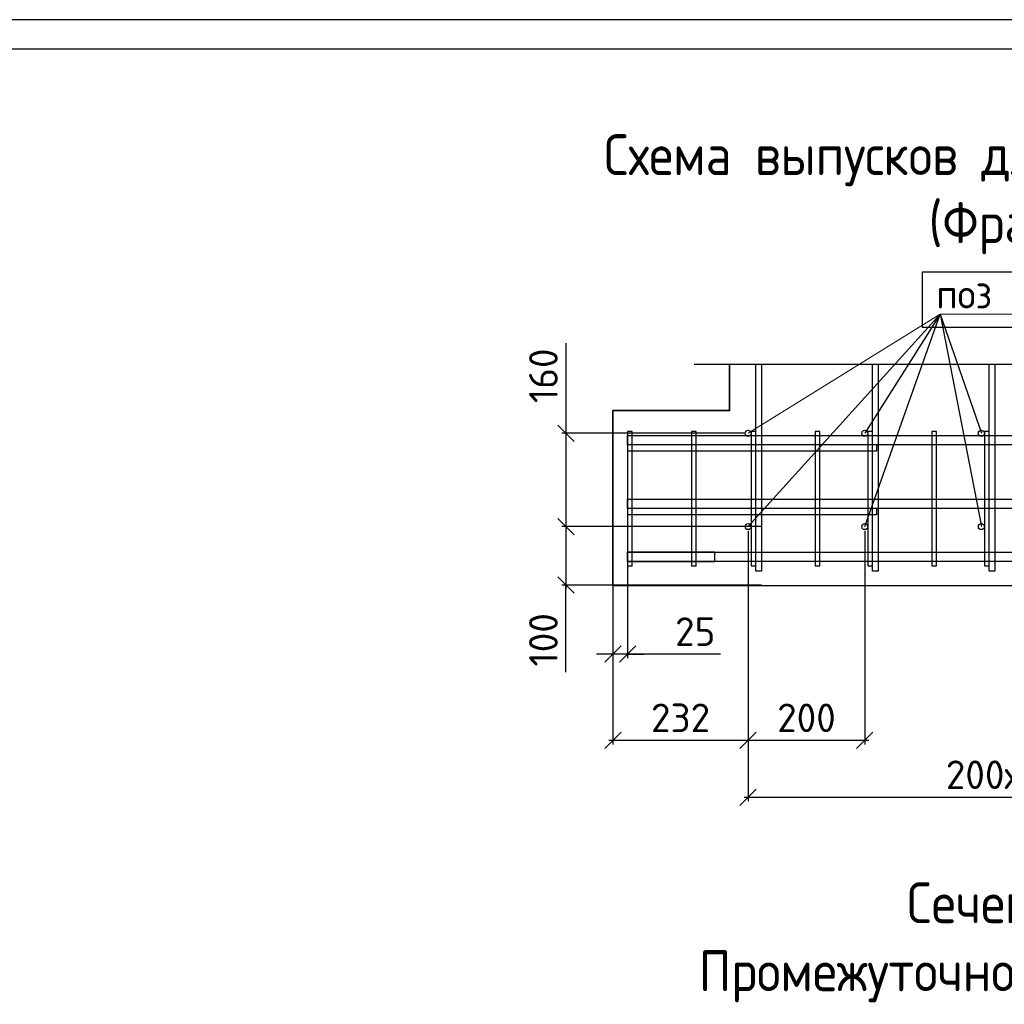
# Model space of a CAD drawing. Header units: millimetres. Extents: x 40580 to 2152466, y -328404 to 177125.
# Tile 235 of 252: x 676031 to 684473, y 168687 to 177125. Entities that reach past the tile are written whole.
import ezdxf
from ezdxf import colors
from ezdxf.entities.mleader import LeaderData, LeaderLine
from ezdxf.math import Vec2, Vec3

# ---------------------------------------------------------------- set-up
doc = ezdxf.new("R2010")
doc.units = ezdxf.units.MM
doc.linetypes.add('CENTER', pattern=[2, 1.25, -0.25, 0.25, -0.25])
doc.layers.add('11', color=7, linetype='Continuous')
doc.layers.add('Столовая - обозначения', color=7, linetype='Continuous')
for name, color, linetype, lineweight in [('Арм_хомуты', 133, 'Continuous', 18), ('ОСИ', 7, 'CENTER', 15), ('Перекрытие ж_бетон', 250, 'Continuous', 30), ('подоснова', 151, 'Continuous', 5), ('Столовая Двери и окна', 7, 'Continuous', 15), ('ТЕКСТ', 7, 'Continuous', 15)]:
    doc.layers.add(name, color=color, linetype=linetype, lineweight=lineweight)
doc.layers.add('Стена_ бетон несущ.', color=7, linetype='Continuous', lineweight=70, true_color=0xb4b496)
doc.styles.add('GOST-2.304_Type-B', font='GOST_Common.ttf')
doc.styles.get("Standard").update_dxf_attribs({"font": 'isocpeur.ttf'})
doc.styles.add('ГОСТ', font='isocpeur.ttf')
doc.dimstyles.new('Осевые', dxfattribs={"dimscale": 0.7, "dimtxt": 450, "dimasz": 400, "dimexe": 100, "dimexo": 100, "dimgap": 100, "dimtad": 1, "dimdec": 0, "dimzin": 0, "dimdsep": 46, "dimtxsty": 'Standard', "dimblk": 'OBLIQUE', "dimcen": 9, "dimdle": 100, "dimazin": 0, "dimtm": 1e-09, "dimtfac": 1, "dimtdec": 0, "dimtofl": 0, "dimtmove": 0, "dimatfit": 3, "dimfxl": 1, "dimtolj": 1, "dimtzin": 0, "dimarcsym": 0})

# ---------------------------------------------------------------- blocks, each defined once
blk = doc.blocks.new('Штамп')
at = {"layer": '11'}
blk.add_line((311469.7, 126227.7), (252069.7, 126227.7), dxfattribs=at)
at = {"layer": '11', "lineweight": 30}
blk.add_line((254209.6, 125977.7), (311219.7, 125977.7), dxfattribs=at)
blk = doc.blocks.new('_OBLIQUE')
at = {"color": 0, "linetype": 'ByBlock'}
blk.add_line((-0.5, -0.5), (0.5, 0.5), dxfattribs=at)
blk = doc.blocks.new('*D6374')
at = {"layer": 'Defpoints', "color": 0, "linetype": 'ByBlock', "lineweight": 25, "ltscale": 13, "transparency": 16777216}
for p in [(681117.5, 172520.5), (681242.5, 172520.5), (681117.5, 171688)]:
    blk.add_point(p, dxfattribs=at)
at = {"layer": 'ОСИ', "color": 0, "linetype": 'ByBlock', "lineweight": -2, "ltscale": 13, "transparency": 16777216}
for p, q in [((681117.5, 172485.5), (681117.5, 171653)), ((681242.5, 172485.5), (681242.5, 171653)), ((681117.5, 171688), (680977.5, 171688)), ((681242.5, 171688), (681117.5, 171688)), ((681242.5, 171688), (681382.5, 171688)), ((682040.1, 171688), (681242.5, 171688))]:
    blk.add_line(p, q, dxfattribs=at)
at = {"layer": 'ОСИ', "color": 0, "linetype": 'ByBlock', "lineweight": -2, "ltscale": 13, "transparency": 16777216, "xscale": 140, "yscale": 140, "zscale": 140}
blk.add_blockref('_OBLIQUE', (681117.5, 171688), dxfattribs=at)
at = {"layer": 'ОСИ', "color": 0, "linetype": 'ByBlock', "lineweight": -2, "ltscale": 13, "transparency": 16777216, "xscale": 140, "yscale": 140, "zscale": 140, "rotation": 180}
blk.add_blockref('_OBLIQUE', (681242.5, 171688), dxfattribs=at)
at = {"layer": 'ОСИ', "color": 0, "linetype": 'ByBlock', "ltscale": 13, "transparency": 16777216, "insert": (681823.1, 171880.5), "char_height": 245, "attachment_point": 5}
blk.add_mtext('\\A1;25', dxfattribs=at)
blk = doc.blocks.new('*D6375')
at = {"layer": 'Defpoints', "color": 0, "linetype": 'ByBlock', "lineweight": 25, "ltscale": 13, "transparency": 16777216}
for p in [(682276.8, 173580.3), (680713.9, 172780.8), (682276.8, 172780.8)]:
    blk.add_point(p, dxfattribs=at)
at = {"layer": 'ОСИ', "color": 0, "linetype": 'ByBlock', "lineweight": -2, "ltscale": 13, "transparency": 16777216}
for p, q in [((680713.9, 174351.7), (680713.9, 173580.3)), ((682241.8, 173580.3), (680678.9, 173580.3)), ((680713.9, 173615.3), (680713.9, 172745.8)), ((682241.8, 172780.8), (680678.9, 172780.8))]:
    blk.add_line(p, q, dxfattribs=at)
at = {"layer": 'ОСИ', "color": 0, "linetype": 'ByBlock', "lineweight": -2, "ltscale": 13, "transparency": 16777216, "xscale": 140, "yscale": 140, "zscale": 140}
for p, rotation in [((680713.9, 173580.3), 90), ((680713.9, 172780.8), 270)]:
    blk.add_blockref('_OBLIQUE', p, dxfattribs=dict(at, rotation=rotation))
at = {"layer": 'ОСИ', "color": 0, "linetype": 'ByBlock', "ltscale": 13, "transparency": 16777216, "insert": (680521.4, 174073.4), "char_height": 245, "attachment_point": 5, "rotation": 90}
blk.add_mtext('\\A1;160', dxfattribs=at)
blk = doc.blocks.new('*D6170')
at = {"layer": 'Defpoints', "color": 0, "linetype": 'ByBlock', "lineweight": 25, "ltscale": 13, "transparency": 16777216}
for p in [(682427.7, 172780.8), (680713.9, 172279.7), (682427.7, 172279.7)]:
    blk.add_point(p, dxfattribs=at)
at = {"layer": 'ОСИ', "color": 0, "linetype": 'ByBlock', "lineweight": -2, "ltscale": 13, "transparency": 16777216}
for p, q in [((680713.9, 172815.8), (680713.9, 172244.7)), ((682392.7, 172780.8), (680678.9, 172780.8)), ((682392.7, 172279.7), (680678.9, 172279.7)), ((680713.9, 171532.1), (680713.9, 172279.7))]:
    blk.add_line(p, q, dxfattribs=at)
at = {"layer": 'ОСИ', "color": 0, "linetype": 'ByBlock', "lineweight": -2, "ltscale": 13, "transparency": 16777216, "xscale": 140, "yscale": 140, "zscale": 140}
for p, rotation in [((680713.9, 172780.8), 90), ((680713.9, 172279.7), 270)]:
    blk.add_blockref('_OBLIQUE', p, dxfattribs=dict(at, rotation=rotation))
at = {"layer": 'ОСИ', "color": 0, "linetype": 'ByBlock', "ltscale": 13, "transparency": 16777216, "insert": (680521.4, 171810.4), "char_height": 245, "attachment_point": 5, "rotation": 90}
blk.add_mtext('\\A1;100', dxfattribs=at)
blk = doc.blocks.new('*D6171')
at = {"layer": 'Defpoints', "color": 0, "linetype": 'ByBlock', "lineweight": 25, "ltscale": 13, "transparency": 16777216}
for p in [(682276.8, 172780.8), (681117.5, 172275.5), (682276.8, 170949.5)]:
    blk.add_point(p, dxfattribs=at)
at = {"layer": 'ОСИ', "color": 0, "linetype": 'ByBlock', "lineweight": -2, "ltscale": 13, "transparency": 16777216}
for p, q in [((682276.8, 172745.8), (682276.8, 170914.5)), ((681117.5, 172240.5), (681117.5, 170914.5)), ((681082.5, 170949.5), (682311.8, 170949.5))]:
    blk.add_line(p, q, dxfattribs=at)
at = {"layer": 'ОСИ', "color": 0, "linetype": 'ByBlock', "lineweight": -2, "ltscale": 13, "transparency": 16777216, "xscale": 140, "yscale": 140, "zscale": 140, "rotation": 180}
blk.add_blockref('_OBLIQUE', (681117.5, 170949.5), dxfattribs=at)
at = {"layer": 'ОСИ', "color": 0, "linetype": 'ByBlock', "lineweight": -2, "ltscale": 13, "transparency": 16777216, "xscale": 140, "yscale": 140, "zscale": 140}
blk.add_blockref('_OBLIQUE', (682276.8, 170949.5), dxfattribs=at)
at = {"layer": 'ОСИ', "color": 0, "linetype": 'ByBlock', "ltscale": 13, "transparency": 16777216, "insert": (681697.2, 171142), "char_height": 245, "attachment_point": 5}
blk.add_mtext('\\A1;232', dxfattribs=at)
blk = doc.blocks.new('*D6376')
at = {"layer": 'Defpoints', "color": 0, "linetype": 'ByBlock', "lineweight": 25, "ltscale": 13, "transparency": 16777216}
for p in [(682276.8, 172780.8), (683276.8, 172780.8), (683276.8, 170949.5)]:
    blk.add_point(p, dxfattribs=at)
at = {"layer": 'ОСИ', "color": 0, "linetype": 'ByBlock', "lineweight": -2, "ltscale": 13, "transparency": 16777216}
for p, q in [((682276.8, 172745.8), (682276.8, 170914.5)), ((683276.8, 172745.8), (683276.8, 170914.5)), ((682241.8, 170949.5), (683311.8, 170949.5))]:
    blk.add_line(p, q, dxfattribs=at)
at = {"layer": 'ОСИ', "color": 0, "linetype": 'ByBlock', "lineweight": -2, "ltscale": 13, "transparency": 16777216, "xscale": 140, "yscale": 140, "zscale": 140, "rotation": 180}
blk.add_blockref('_OBLIQUE', (682276.8, 170949.5), dxfattribs=at)
at = {"layer": 'ОСИ', "color": 0, "linetype": 'ByBlock', "lineweight": -2, "ltscale": 13, "transparency": 16777216, "xscale": 140, "yscale": 140, "zscale": 140}
blk.add_blockref('_OBLIQUE', (683276.8, 170949.5), dxfattribs=at)
at = {"layer": 'ОСИ', "color": 0, "linetype": 'ByBlock', "ltscale": 13, "transparency": 16777216, "insert": (682776.8, 171142), "char_height": 245, "attachment_point": 5}
blk.add_mtext('\\A1;200', dxfattribs=at)
blk = doc.blocks.new('*D6377')
at = {"layer": 'Defpoints', "color": 0, "linetype": 'ByBlock', "lineweight": 25, "ltscale": 13, "transparency": 16777216}
for p in [(682276.8, 172780.8), (687276.8, 172780.8), (687276.8, 170461.8)]:
    blk.add_point(p, dxfattribs=at)
at = {"layer": 'ОСИ', "color": 0, "linetype": 'ByBlock', "lineweight": -2, "ltscale": 13, "transparency": 16777216}
for p, q in [((682276.8, 172745.8), (682276.8, 170426.8)), ((687276.8, 172745.8), (687276.8, 170426.8)), ((682241.8, 170461.8), (687311.8, 170461.8))]:
    blk.add_line(p, q, dxfattribs=at)
at = {"layer": 'ОСИ', "color": 0, "linetype": 'ByBlock', "lineweight": -2, "ltscale": 13, "transparency": 16777216, "xscale": 140, "yscale": 140, "zscale": 140, "rotation": 180}
blk.add_blockref('_OBLIQUE', (682276.8, 170461.8), dxfattribs=at)
at = {"layer": 'ОСИ', "color": 0, "linetype": 'ByBlock', "lineweight": -2, "ltscale": 13, "transparency": 16777216, "xscale": 140, "yscale": 140, "zscale": 140}
blk.add_blockref('_OBLIQUE', (687276.8, 170461.8), dxfattribs=at)
at = {"layer": 'ОСИ', "color": 0, "linetype": 'ByBlock', "ltscale": 13, "transparency": 16777216, "insert": (684776.8, 170654.3), "char_height": 245, "attachment_point": 5}
blk.add_mtext('\\A1;200х5=1000', dxfattribs=at)
blk = doc.blocks.new('_None')

msp = doc.modelspace()

# ---------------------------------------------------------------- linework, layer by layer
at = {"layer": 'Арм_хомуты', "color": 252, "lineweight": 25, "true_color": 0x939598}
for points in [[(683380.654, 173480.454), (681242.528, 173480.454), (681242.528, 173430.454), (683380.654, 173430.454)], [(683380.654, 172935.056), (681242.528, 172935.056), (681242.528, 172885.056), (683380.654, 172885.056)]]:
    msp.add_lwpolyline(points, close=True, dxfattribs=at)
at = {"layer": 'Перекрытие ж_бетон', "color": 252, "linetype": 'Continuous', "lineweight": 25, "true_color": 0x939598}
for points in [[(682392.511, 174172.227), (682392.472, 172398.461), (682342.472, 172398.461), (682342.511, 174172.227)], [(683392.511, 174172.227), (683392.472, 172398.461), (683342.472, 172398.461), (683342.511, 174172.227)], [(684392.511, 174172.227), (684392.472, 172398.461), (684342.472, 172398.461), (684342.511, 174172.227)], [(688590.842, 173480.454), (681242.528, 173480.454), (681242.528, 173560.454), (688590.842, 173560.454)], [(688590.842, 172935.056), (681242.528, 172935.056), (681242.528, 173015.056), (688590.842, 173015.056)], [(688590.842, 172480.49), (681242.528, 172480.49), (681242.528, 172560.49), (688590.842, 172560.49)]]:
    msp.add_lwpolyline(points, dxfattribs=at)
msp.add_lwpolyline([(681992.452, 172560.49), (681242.528, 172560.49), (681242.528, 172480.49), (681992.452, 172480.49)], close=True, dxfattribs=at)
at = {"layer": 'Стена_ бетон несущ.', "color": 18, "linetype": 'Continuous', "lineweight": 35, "true_color": 0x000000, "transparency": 33554687}
msp.add_lwpolyline([(682117.528, 174172.227), (682117.528, 173775.514), (681117.528, 173775.514), (681117.528, 172275.514), (688590.842, 172273.398)], dxfattribs=at)
at = {"layer": 'Столовая Двери и окна', "color": 18, "lineweight": 25, "true_color": 0x000000}
for p, q in [((682276.792, 172780.758), (683922.903, 174600.274)), ((683922.903, 174600.274), (683276.792, 173580.324)), ((683276.792, 172780.758), (683922.903, 174600.274)), ((683922.903, 174600.274), (684276.792, 173580.324)), ((683922.903, 174600.274), (684276.792, 172780.758)), ((681813.078, 174172.227), (685525.085, 174172.227))]:
    msp.add_line(p, q, dxfattribs=at)
at = {"layer": 'Столовая Двери и окна', "color": 1, "lineweight": 25}
msp.add_lwpolyline([(686216.243, 174961.951), (683768.226, 174961.951), (683768.226, 174490.595), (686216.243, 174490.595)], close=True, dxfattribs=at)
at = {"layer": 'Столовая Двери и окна', "color": 252, "lineweight": 25, "true_color": 0x939598}
for points in [[(681242.528, 173595.69), (681242.528, 172444.957), (681282.528, 172444.957), (681282.528, 173595.69)], [(681792.528, 173595.69), (681792.528, 172444.957), (681832.528, 172444.957), (681832.528, 173595.69)], [(682302.528, 173595.69), (682302.528, 172444.971), (682342.528, 172444.971), (682342.528, 173595.69)], [(682852.528, 173595.69), (682852.528, 172444.971), (682892.528, 172444.971), (682892.528, 173595.69)], [(683302.528, 173595.69), (683302.528, 172444.971), (683342.528, 172444.971), (683342.528, 173595.69)], [(683852.528, 173595.69), (683852.528, 172444.971), (683892.528, 172444.971), (683892.528, 173595.69)], [(684302.528, 173595.69), (684302.528, 172444.971), (684342.528, 172444.971), (684342.528, 173595.69)]]:
    msp.add_lwpolyline(points, close=True, dxfattribs=at)
at = {"layer": 'Столовая Двери и окна', "color": 18, "lineweight": 30, "true_color": 0x000000}
for centre in [(682276.792, 173580.324), (683276.792, 173580.324), (684276.792, 173580.324), (682276.792, 172780.758), (683276.792, 172780.758), (684276.792, 172780.758)]:
    msp.add_circle(centre, 25.736, dxfattribs=at)

# ---------------------------------------------------------------- block references
at = {"layer": 'Столовая - обозначения', "color": 18, "lineweight": 20, "true_color": 0x000000}
msp.add_blockref('Штамп', (381519.945, 50897.048), dxfattribs=at)

# ---------------------------------------------------------------- texts
at = {"layer": 'ТЕКСТ', "color": 18, "ltscale": 6, "true_color": 0x000000, "char_height": 350, "width": 12142.26589, "attachment_point": 2, "style": 'ГОСТ'}
for s, insert in [('{\\W0.9;Схема выпусков для монолитного марша\\P(Фрагмент 1)}', (685074.161, 176143.166)), ('{\\W0.9;Сечение а-а\\PПромежуточной площадки №4 }', (684855.383, 169732.169))]:
    msp.add_mtext(s, dxfattribs=dict(at, insert=insert))

# ---------------------------------------------------------------- dimensions: what is measured, and where the dimension line sits
at = {"layer": 'ОСИ', "color": 18, "linetype": 'ByBlock', "ltscale": 13, "true_color": 0x000000}
for base, p1, p2, angle, picture, middle in [((680713.875, 172780.758), (682276.792, 173580.324), (682276.792, 172780.758), 90, '*D6375', (680716.5, 174073.446)), ((680713.875, 172279.685), (682427.663, 172780.758), (682427.663, 172279.685), 90, '*D6170', (680601.386, 171810.358)), ((681117.528, 171687.959), (681242.528, 172520.49), (681117.528, 172520.49), 180, '*D6374', (681823.054, 171706.207))]:
    dim = msp.add_linear_dim(base=base, p1=p1, p2=p2, angle=angle, dimstyle='Осевые', override={"dimtxt": 350, "dimasz": 200, "dimexe": 50, "dimexo": 50, "dimlfac": 0.2, "dimdle": 50, "dimtmove": 1}, dxfattribs=at)
    dim.commit()
    dim.dimension.update_dxf_attribs({"geometry": picture, "text_midpoint": middle, "dimtype": 160})
for base, p1, p2, picture, middle in [((682276.792, 170949.481), (681117.528, 172275.514), (682276.792, 172780.758), '*D6171', (681697.16, 171141.981)), ((683276.792, 170949.481), (682276.792, 172780.758), (683276.792, 172780.758), '*D6376', (682776.792, 171141.981))]:
    dim = msp.add_linear_dim(base=base, p1=p1, p2=p2, dimstyle='Осевые', override={"dimtxt": 350, "dimasz": 200, "dimexe": 50, "dimexo": 50, "dimlfac": 0.2, "dimdle": 50, "dimtmove": 1}, dxfattribs=at)
    dim.commit()
    dim.dimension.update_dxf_attribs({"geometry": picture, "text_midpoint": middle})
dim = msp.add_linear_dim(base=(687276.792, 170461.77), p1=(682276.792, 172780.758), p2=(687276.792, 172780.758), text='200х5=<>', dimstyle='Осевые', override={"dimtxt": 350, "dimasz": 200, "dimexe": 50, "dimexo": 50, "dimlfac": 0.2, "dimdle": 50, "dimtmove": 1}, dxfattribs=at)
dim.commit()
dim.dimension.update_dxf_attribs({"geometry": '*D6377', "text_midpoint": (684776.792, 170654.27)})

# ---------------------------------------------------------------- leaders
at = {"layer": 'подоснова', "color": 18, "ltscale": 0.3, "true_color": 0x000000}
ml = msp.add_multileader_mtext('Standard', dxfattribs=at)
ml.set_content('поз 5 шаг 200 ', color=(0, 0, 0), style='GOST-2.304_Type-B')
ml.set_leader_properties(color=256, linetype='ByLayer', lineweight=15)
ml.set_arrow_properties(name='NONE')
ml.build(insert=Vec2(0, 0))
ml.multileader.update_dxf_attribs({"text_left_attachment_type": 6, "text_right_attachment_type": 6, "dogleg_length": 0.1, "arrow_head_size": 18})
ctx = ml.context
ctx.base_point, ctx.char_height, ctx.arrow_head_size, ctx.landing_gap_size, ctx.plane_origin = Vec3(683923.003, 174600.274), 250, 18, 20, Vec3(696341.578, 176558.751)
ctx.left_attachment, ctx.right_attachment, ctx.text_align_type = 6, 6, 1
notes = []
notes.append((ctx, [(1, (1, 1, 0), (683922.903, 174600.274), (1, 0), 0.1, [(0, [(682276.792, 173580.324)], 0, [])])]))
ctx.mtext.insert, ctx.mtext.alignment, ctx.mtext.flow_direction = Vec3(684952.662, 174900.274), 2, 5
for ctx, leaders in notes:
    for number, flags, end, landing, length, lines in leaders:
        leader = LeaderData()
        leader.index, (leader.has_last_leader_line, leader.has_dogleg_vector, leader.attachment_direction) = number, flags
        leader.last_leader_point, leader.dogleg_vector, leader.dogleg_length = Vec3(end), Vec3(landing), length
        for number, points, colour, breaks in lines:
            line = LeaderLine()
            line.index, line.vertices, line.color, line.breaks = number, Vec3.list(points), colors.encode_raw_color(colour), breaks
            leader.lines.append(line)
        ctx.leaders.append(leader)

doc.saveas('drawing.dxf')
